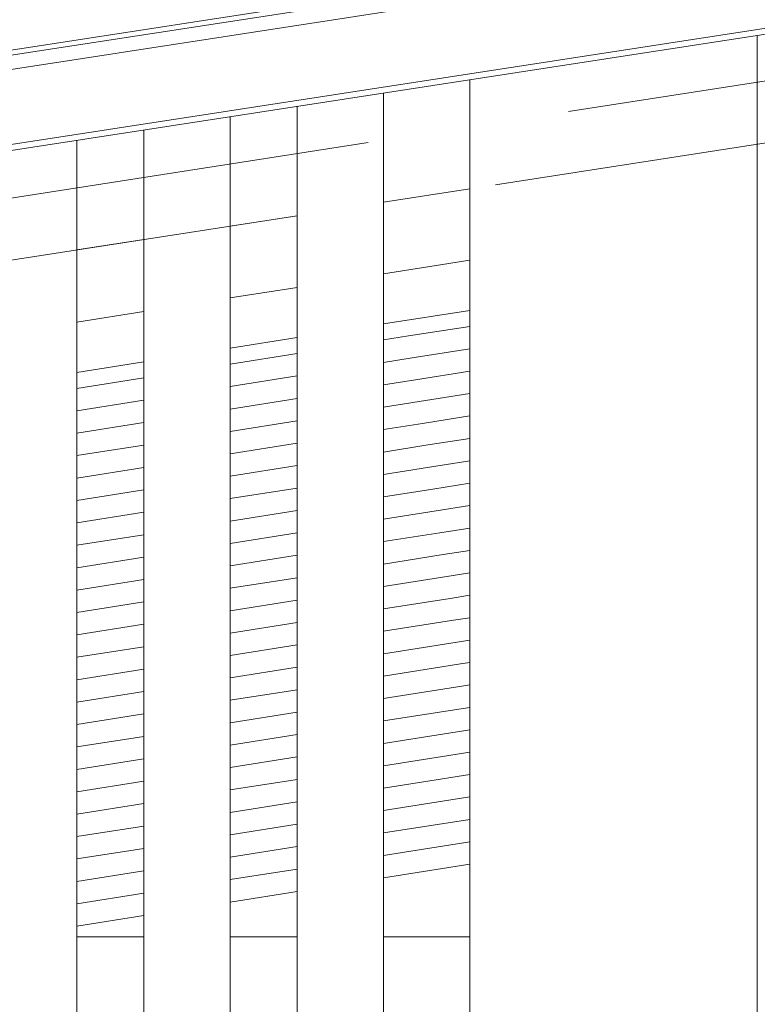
# Model space of a CAD drawing. Header units: millimetres. Extents: x -65 to 293624, y -1905 to 31061.
# Tile 162 of 256: x 108522 to 108907, y 21566 to 22080. Entities that reach past the tile are written whole.
import ezdxf

# ---------------------------------------------------------------- set-up
doc = ezdxf.new("R2010")
doc.units = ezdxf.units.MM
doc.header["$MEASUREMENT"] = 0
doc.linetypes.add('Hidden Line', pattern=[317.5, 211.666667, -105.833333])
for name, color, linetype in [('00 2D joon.AR', 7, 'Continuous'), ('1232 Välisseinad.AR', 7, 'Continuous'), ('1236 Katuslaed.AR', 7, 'Continuous'), ('1245 Sisehoovi varjestus.AR', 7, 'Continuous'), ('1248 Vihmaveerennid.AR', 7, 'Continuous'), ('1253 Terrassipostid.AR', 7, 'Continuous'), ('1263 Katuse alusserv.AR', 7, 'Continuous')]:
    doc.layers.add(name, color=color, linetype=linetype)
pattern_1 = [(180, (20443.1, 12361.43), (0, 500), []), (90, (20443.1, 12361.4), (-1000, 3e-10), [500, -500]), (90, (19943.1, 12861.4), (-1000, 3e-10), [500, -500])]
pattern_2 = [(180, (20443.1, 12361.43), (0, 500), []), (90, (20443.1, 12361.4), (1000, 3e-09), [500, -500]), (90, (19943.1, 12861.4), (1000, 3e-09), [500, -500])]

# ---------------------------------------------------------------- blocks, each defined once
blk = doc.blocks.new('Section Element_1058_3', base_point=(20443.11, 12361.43))
at = {"layer": '1253 Terrassipostid.AR', "color": 7, "linetype": 'Continuous', "lineweight": 13}
for p, q in [((108906.86, 22072.04), (108906.86, 16341.43)), ((108756.86, 16346.43), (108756.86, 22048.9))]:
    blk.add_line(p, q, dxfattribs=at)
blk = doc.blocks.new('Section Element_1119_3', base_point=(20443.11, 12361.43))
at = {"layer": '1232 Välisseinad.AR', "linetype": 'Continuous', "lineweight": 0, "true_color": 0x000000}
h = blk.add_hatch(dxfattribs=at)
h.set_pattern_fill('Plokk_Panel_100x50_0003', color=178, style=0, pattern_type=2)
h.set_pattern_definition(pattern_2)
h.paths.add_polyline_path([(108906.86, 22015.19), (108906.86, 21986.52), (108906.87, 21986.52), (108906.87, 22015.19)])
h = blk.add_hatch(dxfattribs=at)
h.set_pattern_fill('Plokk_Panel_100x50_0003', color=178, style=0, pattern_type=2)
h.set_pattern_definition(pattern_2)
h.paths.add_polyline_path([(108906.86, 22015.19), (108906.86, 21986.52), (108906.87, 21986.52), (108906.87, 22015.19)])
h = blk.add_hatch(dxfattribs=at)
h.set_pattern_fill('Plokk_Panel_100x50_0003', color=178, style=0, pattern_type=2)
h.set_pattern_definition(pattern_1)
h.paths.add_polyline_path([(108756.83, 21991.9), (108756.83, 21962.82), (108756.86, 21962.82), (108756.86, 21991.9)])
h = blk.add_hatch(dxfattribs=at)
h.set_pattern_fill('Plokk_Panel_100x50_0003', color=178, style=0, pattern_type=2)
h.set_pattern_definition(pattern_1)
h.paths.add_polyline_path([(108756.83, 21991.9), (108756.83, 21962.82), (108756.86, 21962.82), (108756.86, 21991.9)])
at = {"layer": '1232 Välisseinad.AR', "color": 7, "linetype": 'Continuous', "lineweight": 13}
blk.add_line((108631.88, 21619.67), (108631.88, 21601.43), dxfattribs=at)
blk = doc.blocks.new('Section Element_1428_3', base_point=(20443.11, 12361.43))
at = {"layer": '1248 Vihmaveerennid.AR', "color": 7, "linetype": 'Continuous', "lineweight": 13}
for p, q in [((107570.49, 21918.29), (129117.53, 25242.47)), ((107568.05, 21915.2), (129117.8, 25239.8)), ((107543.87, 21904.09), (115361.89, 23110.22)), ((107539.52, 21861.1), (115361.91, 23067.9)), ((107539.84, 21864.29), (115361.91, 23071.05))]:
    blk.add_line(p, q, dxfattribs=at)
blk = doc.blocks.new('*X1928', base_point=(20443.11, 12361.43))
at = {"layer": '1263 Katuse alusserv.AR', "color": 7, "linetype": 'Continuous', "lineweight": 13}
for p, q in [((108586.85, 21893.31), (108551.85, 21887.78)), ((108586.85, 21893.31), (108551.85, 21887.78)), ((108586.85, 21881.61), (108551.85, 21876.08)), ((108586.85, 21881.61), (108551.85, 21876.08)), ((108586.85, 21869.91), (108551.85, 21864.38)), ((108586.85, 21869.91), (108551.85, 21864.38)), ((108586.85, 21858.21), (108551.85, 21852.68)), ((108586.85, 21858.21), (108551.85, 21852.68)), ((108586.85, 21846.52), (108551.85, 21840.99)), ((108586.85, 21846.52), (108551.85, 21840.99)), ((108586.85, 21834.82), (108551.85, 21829.29)), ((108586.85, 21834.82), (108551.85, 21829.29)), ((108586.85, 21823.12), (108551.85, 21817.59)), ((108586.85, 21823.12), (108551.85, 21817.59)), ((108586.85, 21811.42), (108551.85, 21805.89)), ((108586.85, 21811.42), (108551.85, 21805.89)), ((108586.85, 21799.72), (108551.85, 21794.19)), ((108586.85, 21799.72), (108551.85, 21794.19)), ((108586.85, 21788.03), (108551.85, 21782.5)), ((108586.85, 21788.03), (108551.85, 21782.5)), ((108586.85, 21776.33), (108551.85, 21770.8)), ((108586.85, 21776.33), (108551.85, 21770.8)), ((108586.85, 21764.63), (108551.85, 21759.1)), ((108586.85, 21764.63), (108551.85, 21759.1)), ((108586.85, 21752.93), (108551.85, 21747.4)), ((108586.85, 21752.93), (108551.85, 21747.4)), ((108586.85, 21741.23), (108551.85, 21735.7)), ((108586.85, 21741.23), (108551.85, 21735.7)), ((108586.85, 21729.53), (108551.85, 21724)), ((108586.85, 21729.53), (108551.85, 21724)), ((108586.85, 21717.84), (108551.85, 21712.31)), ((108586.85, 21717.84), (108551.85, 21712.31)), ((108586.85, 21706.14), (108551.85, 21700.61)), ((108586.85, 21706.14), (108551.85, 21700.61)), ((108586.85, 21694.44), (108551.85, 21688.91)), ((108586.85, 21694.44), (108551.85, 21688.91)), ((108586.85, 21682.74), (108551.85, 21677.21)), ((108586.85, 21682.74), (108551.85, 21677.21)), ((108586.85, 21671.04), (108551.85, 21665.51)), ((108586.85, 21671.04), (108551.85, 21665.51)), ((108586.85, 21659.34), (108551.85, 21653.81)), ((108586.85, 21659.34), (108551.85, 21653.81)), ((108586.85, 21647.65), (108551.85, 21642.12)), ((108586.85, 21647.65), (108551.85, 21642.12)), ((108586.85, 21635.95), (108551.85, 21630.42)), ((108586.85, 21635.95), (108551.85, 21630.42)), ((108586.85, 21624.25), (108551.85, 21618.72)), ((108586.85, 21624.25), (108551.85, 21618.72))]:
    blk.add_line(p, q, dxfattribs=at)
blk = doc.blocks.new('*X1929', base_point=(20443.11, 12361.43))
at = {"layer": '1263 Katuse alusserv.AR', "color": 7, "linetype": 'Continuous', "lineweight": 13}
for p, q in [((108586.85, 21893.31), (108551.85, 21887.78)), ((108586.85, 21893.31), (108551.85, 21887.78)), ((108586.85, 21881.61), (108551.85, 21876.08)), ((108586.85, 21881.61), (108551.85, 21876.08)), ((108586.85, 21869.91), (108551.85, 21864.38)), ((108586.85, 21869.91), (108551.85, 21864.38)), ((108586.85, 21858.21), (108551.85, 21852.68)), ((108586.85, 21858.21), (108551.85, 21852.68)), ((108586.85, 21846.52), (108551.85, 21840.99)), ((108586.85, 21846.52), (108551.85, 21840.99)), ((108586.85, 21834.82), (108551.85, 21829.29)), ((108586.85, 21834.82), (108551.85, 21829.29)), ((108586.85, 21823.12), (108551.85, 21817.59)), ((108586.85, 21823.12), (108551.85, 21817.59)), ((108586.85, 21811.42), (108551.85, 21805.89)), ((108586.85, 21811.42), (108551.85, 21805.89)), ((108586.85, 21799.72), (108551.85, 21794.19)), ((108586.85, 21799.72), (108551.85, 21794.19)), ((108586.85, 21788.03), (108551.85, 21782.5)), ((108586.85, 21788.03), (108551.85, 21782.5)), ((108586.85, 21776.33), (108551.85, 21770.8)), ((108586.85, 21776.33), (108551.85, 21770.8)), ((108586.85, 21764.63), (108551.85, 21759.1)), ((108586.85, 21764.63), (108551.85, 21759.1)), ((108586.85, 21752.93), (108551.85, 21747.4)), ((108586.85, 21752.93), (108551.85, 21747.4)), ((108586.85, 21741.23), (108551.85, 21735.7)), ((108586.85, 21741.23), (108551.85, 21735.7)), ((108586.85, 21729.53), (108551.85, 21724)), ((108586.85, 21729.53), (108551.85, 21724)), ((108586.85, 21717.84), (108551.85, 21712.31)), ((108586.85, 21717.84), (108551.85, 21712.31)), ((108586.85, 21706.14), (108551.85, 21700.61)), ((108586.85, 21706.14), (108551.85, 21700.61)), ((108586.85, 21694.44), (108551.85, 21688.91)), ((108586.85, 21694.44), (108551.85, 21688.91)), ((108586.85, 21682.74), (108551.85, 21677.21)), ((108586.85, 21682.74), (108551.85, 21677.21)), ((108586.85, 21671.04), (108551.85, 21665.51)), ((108586.85, 21671.04), (108551.85, 21665.51)), ((108586.85, 21659.34), (108551.85, 21653.81)), ((108586.85, 21659.34), (108551.85, 21653.81)), ((108586.85, 21647.65), (108551.85, 21642.12)), ((108586.85, 21647.65), (108551.85, 21642.12)), ((108586.85, 21635.95), (108551.85, 21630.42)), ((108586.85, 21635.95), (108551.85, 21630.42)), ((108586.85, 21624.25), (108551.85, 21618.72)), ((108586.85, 21624.25), (108551.85, 21618.72))]:
    blk.add_line(p, q, dxfattribs=at)
blk = doc.blocks.new('*X1930', base_point=(20443.11, 12361.43))
at = {"layer": '1263 Katuse alusserv.AR', "color": 7, "linetype": 'Continuous', "lineweight": 13}
for p, q in [((108666.85, 21905.95), (108631.85, 21900.42)), ((108666.85, 21905.95), (108631.85, 21900.42)), ((108666.85, 21894.25), (108631.85, 21888.72)), ((108666.85, 21894.25), (108631.85, 21888.72)), ((108666.85, 21882.55), (108631.85, 21877.02)), ((108666.85, 21882.55), (108631.85, 21877.02)), ((108666.85, 21870.86), (108631.85, 21865.32)), ((108666.85, 21870.86), (108631.85, 21865.32)), ((108666.85, 21859.16), (108631.85, 21853.63)), ((108666.85, 21859.16), (108631.85, 21853.63)), ((108666.85, 21847.46), (108631.85, 21841.93)), ((108666.85, 21847.46), (108631.85, 21841.93)), ((108666.85, 21835.76), (108631.85, 21830.23)), ((108666.85, 21835.76), (108631.85, 21830.23)), ((108666.85, 21824.06), (108631.85, 21818.53)), ((108666.85, 21824.06), (108631.85, 21818.53)), ((108666.85, 21812.36), (108631.85, 21806.83)), ((108666.85, 21812.36), (108631.85, 21806.83)), ((108666.85, 21800.67), (108631.85, 21795.14)), ((108666.85, 21800.67), (108631.85, 21795.14)), ((108666.85, 21788.97), (108631.85, 21783.44)), ((108666.85, 21788.97), (108631.85, 21783.44)), ((108666.85, 21777.27), (108631.85, 21771.74)), ((108666.85, 21777.27), (108631.85, 21771.74)), ((108666.85, 21765.57), (108631.85, 21760.04)), ((108666.85, 21765.57), (108631.85, 21760.04)), ((108666.85, 21753.87), (108631.85, 21748.34)), ((108666.85, 21753.87), (108631.85, 21748.34)), ((108666.85, 21742.17), (108631.85, 21736.64)), ((108666.85, 21742.17), (108631.85, 21736.64)), ((108666.85, 21730.48), (108631.85, 21724.95)), ((108666.85, 21730.48), (108631.85, 21724.95)), ((108666.85, 21718.78), (108631.85, 21713.25)), ((108666.85, 21718.78), (108631.85, 21713.25)), ((108666.85, 21707.08), (108631.85, 21701.55)), ((108666.85, 21707.08), (108631.85, 21701.55)), ((108666.85, 21695.38), (108631.85, 21689.85)), ((108666.85, 21695.38), (108631.85, 21689.85)), ((108666.85, 21683.68), (108631.85, 21678.15)), ((108666.85, 21683.68), (108631.85, 21678.15)), ((108666.85, 21671.98), (108631.85, 21666.45)), ((108666.85, 21671.98), (108631.85, 21666.45)), ((108666.85, 21660.29), (108631.85, 21654.76)), ((108666.85, 21660.29), (108631.85, 21654.76)), ((108666.85, 21648.59), (108631.85, 21643.06)), ((108666.85, 21648.59), (108631.85, 21643.06)), ((108666.85, 21636.89), (108631.85, 21631.36)), ((108666.85, 21636.89), (108631.85, 21631.36))]:
    blk.add_line(p, q, dxfattribs=at)
blk = doc.blocks.new('*X1931', base_point=(20443.11, 12361.43))
at = {"layer": '1263 Katuse alusserv.AR', "color": 7, "linetype": 'Continuous', "lineweight": 13}
for p, q in [((108666.85, 21905.95), (108631.85, 21900.42)), ((108666.85, 21905.95), (108631.85, 21900.42)), ((108666.85, 21894.25), (108631.85, 21888.72)), ((108666.85, 21894.25), (108631.85, 21888.72)), ((108666.85, 21882.55), (108631.85, 21877.02)), ((108666.85, 21882.55), (108631.85, 21877.02)), ((108666.85, 21870.86), (108631.85, 21865.32)), ((108666.85, 21870.86), (108631.85, 21865.32)), ((108666.85, 21859.16), (108631.85, 21853.63)), ((108666.85, 21859.16), (108631.85, 21853.63)), ((108666.85, 21847.46), (108631.85, 21841.93)), ((108666.85, 21847.46), (108631.85, 21841.93)), ((108666.85, 21835.76), (108631.85, 21830.23)), ((108666.85, 21835.76), (108631.85, 21830.23)), ((108666.85, 21824.06), (108631.85, 21818.53)), ((108666.85, 21824.06), (108631.85, 21818.53)), ((108666.85, 21812.36), (108631.85, 21806.83)), ((108666.85, 21812.36), (108631.85, 21806.83)), ((108666.85, 21800.67), (108631.85, 21795.14)), ((108666.85, 21800.67), (108631.85, 21795.14)), ((108666.85, 21788.97), (108631.85, 21783.44)), ((108666.85, 21788.97), (108631.85, 21783.44)), ((108666.85, 21777.27), (108631.85, 21771.74)), ((108666.85, 21777.27), (108631.85, 21771.74)), ((108666.85, 21765.57), (108631.85, 21760.04)), ((108666.85, 21765.57), (108631.85, 21760.04)), ((108666.85, 21753.87), (108631.85, 21748.34)), ((108666.85, 21753.87), (108631.85, 21748.34)), ((108666.85, 21742.17), (108631.85, 21736.64)), ((108666.85, 21742.17), (108631.85, 21736.64)), ((108666.85, 21730.48), (108631.85, 21724.95)), ((108666.85, 21730.48), (108631.85, 21724.95)), ((108666.85, 21718.78), (108631.85, 21713.25)), ((108666.85, 21718.78), (108631.85, 21713.25)), ((108666.85, 21707.08), (108631.85, 21701.55)), ((108666.85, 21707.08), (108631.85, 21701.55)), ((108666.85, 21695.38), (108631.85, 21689.85)), ((108666.85, 21695.38), (108631.85, 21689.85)), ((108666.85, 21683.68), (108631.85, 21678.15)), ((108666.85, 21683.68), (108631.85, 21678.15)), ((108666.85, 21671.98), (108631.85, 21666.45)), ((108666.85, 21671.98), (108631.85, 21666.45)), ((108666.85, 21660.29), (108631.85, 21654.76)), ((108666.85, 21660.29), (108631.85, 21654.76)), ((108666.85, 21648.59), (108631.85, 21643.06)), ((108666.85, 21648.59), (108631.85, 21643.06)), ((108666.85, 21636.89), (108631.85, 21631.36)), ((108666.85, 21636.89), (108631.85, 21631.36))]:
    blk.add_line(p, q, dxfattribs=at)
blk = doc.blocks.new('*X1932', base_point=(20443.11, 12361.43))
at = {"layer": '1263 Katuse alusserv.AR', "color": 7, "linetype": 'Continuous', "lineweight": 13}
for p, q in [((108756.86, 21920.17), (108724.96, 21915.13)), ((108756.86, 21920.17), (108724.96, 21915.13)), ((108724.96, 21915.13), (108711.85, 21913.06)), ((108724.96, 21915.13), (108711.85, 21913.06)), ((108756.86, 21908.47), (108726.77, 21903.72)), ((108756.86, 21908.47), (108726.77, 21903.72)), ((108726.77, 21903.72), (108711.85, 21901.36)), ((108726.77, 21903.72), (108711.85, 21901.36)), ((108756.86, 21896.77), (108728.57, 21892.3)), ((108756.86, 21896.77), (108728.57, 21892.3)), ((108728.57, 21892.3), (108711.85, 21889.66)), ((108728.57, 21892.3), (108711.85, 21889.66)), ((108756.86, 21885.08), (108730.37, 21880.89)), ((108756.86, 21885.08), (108730.37, 21880.89)), ((108730.37, 21880.89), (108711.85, 21877.97)), ((108730.37, 21880.89), (108711.85, 21877.97)), ((108756.86, 21873.38), (108732.18, 21869.48)), ((108756.86, 21873.38), (108732.18, 21869.48)), ((108732.18, 21869.48), (108711.85, 21866.27)), ((108732.18, 21869.48), (108711.85, 21866.27)), ((108756.86, 21861.68), (108733.98, 21858.06)), ((108756.86, 21861.68), (108733.98, 21858.06)), ((108733.98, 21858.06), (108711.85, 21854.57)), ((108733.98, 21858.06), (108711.85, 21854.57)), ((108756.86, 21849.98), (108735.78, 21846.65)), ((108756.86, 21849.98), (108735.78, 21846.65)), ((108735.78, 21846.65), (108711.85, 21842.87)), ((108735.78, 21846.65), (108711.85, 21842.87)), ((108737.59, 21835.24), (108711.85, 21831.17)), ((108737.59, 21835.24), (108711.85, 21831.17)), ((108756.86, 21838.28), (108737.59, 21835.24)), ((108756.86, 21838.28), (108737.59, 21835.24)), ((108739.39, 21823.82), (108711.85, 21819.47)), ((108739.39, 21823.82), (108711.85, 21819.47)), ((108756.86, 21826.58), (108739.39, 21823.82)), ((108756.86, 21826.58), (108739.39, 21823.82)), ((108756.86, 21814.89), (108741.19, 21812.41)), ((108756.86, 21814.89), (108741.19, 21812.41)), ((108741.19, 21812.41), (108711.85, 21807.78)), ((108741.19, 21812.41), (108711.85, 21807.78)), ((108756.86, 21803.19), (108743, 21801)), ((108756.86, 21803.19), (108743, 21801)), ((108743, 21801), (108711.85, 21796.08)), ((108743, 21801), (108711.85, 21796.08)), ((108744.8, 21789.58), (108711.85, 21784.38)), ((108744.8, 21789.58), (108711.85, 21784.38)), ((108756.86, 21791.49), (108744.8, 21789.58)), ((108756.86, 21791.49), (108744.8, 21789.58)), ((108746.6, 21778.17), (108711.85, 21772.68)), ((108746.6, 21778.17), (108711.85, 21772.68)), ((108756.86, 21779.79), (108746.6, 21778.17)), ((108756.86, 21779.79), (108746.6, 21778.17)), ((108748.41, 21766.76), (108711.85, 21760.98)), ((108748.41, 21766.76), (108711.85, 21760.98)), ((108756.86, 21768.09), (108748.41, 21766.76)), ((108756.86, 21768.09), (108748.41, 21766.76)), ((108750.21, 21755.34), (108711.85, 21749.28)), ((108750.21, 21755.34), (108711.85, 21749.28)), ((108756.86, 21756.4), (108750.21, 21755.34)), ((108756.86, 21756.4), (108750.21, 21755.34)), ((108752.01, 21743.93), (108711.85, 21737.59)), ((108752.01, 21743.93), (108711.85, 21737.59)), ((108756.86, 21744.7), (108752.01, 21743.93)), ((108756.86, 21744.7), (108752.01, 21743.93)), ((108753.82, 21732.52), (108711.85, 21725.89)), ((108753.82, 21732.52), (108711.85, 21725.89)), ((108756.86, 21733), (108753.82, 21732.52)), ((108756.86, 21733), (108753.82, 21732.52)), ((108755.62, 21721.1), (108711.85, 21714.19)), ((108755.62, 21721.1), (108711.85, 21714.19)), ((108756.86, 21721.3), (108755.62, 21721.1)), ((108756.86, 21721.3), (108755.62, 21721.1)), ((108756.86, 21709.6), (108711.85, 21702.49)), ((108756.86, 21709.6), (108711.85, 21702.49)), ((108756.86, 21697.9), (108711.85, 21690.79)), ((108756.86, 21697.9), (108711.85, 21690.79)), ((108756.86, 21686.21), (108711.85, 21679.09)), ((108756.86, 21686.21), (108711.85, 21679.09)), ((108756.86, 21674.51), (108711.85, 21667.4)), ((108756.86, 21674.51), (108711.85, 21667.4)), ((108756.86, 21662.81), (108711.85, 21655.7)), ((108756.86, 21662.81), (108711.85, 21655.7)), ((108756.86, 21651.11), (108711.85, 21644)), ((108756.86, 21651.11), (108711.85, 21644))]:
    blk.add_line(p, q, dxfattribs=at)
blk = doc.blocks.new('*X1933', base_point=(20443.11, 12361.43))
at = {"layer": '1263 Katuse alusserv.AR', "color": 7, "linetype": 'Continuous', "lineweight": 13}
for p, q in [((108756.86, 21920.17), (108724.96, 21915.13)), ((108756.86, 21920.17), (108724.96, 21915.13)), ((108724.96, 21915.13), (108711.85, 21913.06)), ((108724.96, 21915.13), (108711.85, 21913.06)), ((108756.86, 21908.47), (108726.77, 21903.72)), ((108756.86, 21908.47), (108726.77, 21903.72)), ((108726.77, 21903.72), (108711.85, 21901.36)), ((108726.77, 21903.72), (108711.85, 21901.36)), ((108756.86, 21896.77), (108728.57, 21892.3)), ((108756.86, 21896.77), (108728.57, 21892.3)), ((108728.57, 21892.3), (108711.85, 21889.66)), ((108728.57, 21892.3), (108711.85, 21889.66)), ((108756.86, 21885.08), (108730.37, 21880.89)), ((108756.86, 21885.08), (108730.37, 21880.89)), ((108730.37, 21880.89), (108711.85, 21877.97)), ((108730.37, 21880.89), (108711.85, 21877.97)), ((108756.86, 21873.38), (108732.18, 21869.48)), ((108756.86, 21873.38), (108732.18, 21869.48)), ((108732.18, 21869.48), (108711.85, 21866.27)), ((108732.18, 21869.48), (108711.85, 21866.27)), ((108756.86, 21861.68), (108733.98, 21858.06)), ((108756.86, 21861.68), (108733.98, 21858.06)), ((108733.98, 21858.06), (108711.85, 21854.57)), ((108733.98, 21858.06), (108711.85, 21854.57)), ((108756.86, 21849.98), (108735.78, 21846.65)), ((108756.86, 21849.98), (108735.78, 21846.65)), ((108735.78, 21846.65), (108711.85, 21842.87)), ((108735.78, 21846.65), (108711.85, 21842.87)), ((108737.59, 21835.24), (108711.85, 21831.17)), ((108737.59, 21835.24), (108711.85, 21831.17)), ((108756.86, 21838.28), (108737.59, 21835.24)), ((108756.86, 21838.28), (108737.59, 21835.24)), ((108739.39, 21823.82), (108711.85, 21819.47)), ((108739.39, 21823.82), (108711.85, 21819.47)), ((108756.86, 21826.58), (108739.39, 21823.82)), ((108756.86, 21826.58), (108739.39, 21823.82)), ((108756.86, 21814.89), (108741.19, 21812.41)), ((108756.86, 21814.89), (108741.19, 21812.41)), ((108741.19, 21812.41), (108711.85, 21807.78)), ((108741.19, 21812.41), (108711.85, 21807.78)), ((108756.86, 21803.19), (108743, 21801)), ((108756.86, 21803.19), (108743, 21801)), ((108743, 21801), (108711.85, 21796.08)), ((108743, 21801), (108711.85, 21796.08)), ((108744.8, 21789.58), (108711.85, 21784.38)), ((108744.8, 21789.58), (108711.85, 21784.38)), ((108756.86, 21791.49), (108744.8, 21789.58)), ((108756.86, 21791.49), (108744.8, 21789.58)), ((108746.6, 21778.17), (108711.85, 21772.68)), ((108746.6, 21778.17), (108711.85, 21772.68)), ((108756.86, 21779.79), (108746.6, 21778.17)), ((108756.86, 21779.79), (108746.6, 21778.17)), ((108748.41, 21766.76), (108711.85, 21760.98)), ((108748.41, 21766.76), (108711.85, 21760.98)), ((108756.86, 21768.09), (108748.41, 21766.76)), ((108756.86, 21768.09), (108748.41, 21766.76)), ((108750.21, 21755.34), (108711.85, 21749.28)), ((108750.21, 21755.34), (108711.85, 21749.28)), ((108756.86, 21756.4), (108750.21, 21755.34)), ((108756.86, 21756.4), (108750.21, 21755.34)), ((108752.01, 21743.93), (108711.85, 21737.59)), ((108752.01, 21743.93), (108711.85, 21737.59)), ((108756.86, 21744.7), (108752.01, 21743.93)), ((108756.86, 21744.7), (108752.01, 21743.93)), ((108753.82, 21732.52), (108711.85, 21725.89)), ((108753.82, 21732.52), (108711.85, 21725.89)), ((108756.86, 21733), (108753.82, 21732.52)), ((108756.86, 21733), (108753.82, 21732.52)), ((108755.62, 21721.1), (108711.85, 21714.19)), ((108755.62, 21721.1), (108711.85, 21714.19)), ((108756.86, 21721.3), (108755.62, 21721.1)), ((108756.86, 21721.3), (108755.62, 21721.1)), ((108756.86, 21709.6), (108711.85, 21702.49)), ((108756.86, 21709.6), (108711.85, 21702.49)), ((108756.86, 21697.9), (108711.85, 21690.79)), ((108756.86, 21697.9), (108711.85, 21690.79)), ((108756.86, 21686.21), (108711.85, 21679.09)), ((108756.86, 21686.21), (108711.85, 21679.09)), ((108756.86, 21674.51), (108711.85, 21667.4)), ((108756.86, 21674.51), (108711.85, 21667.4)), ((108756.86, 21662.81), (108711.85, 21655.7)), ((108756.86, 21662.81), (108711.85, 21655.7)), ((108756.86, 21651.11), (108711.85, 21644)), ((108756.86, 21651.11), (108711.85, 21644))]:
    blk.add_line(p, q, dxfattribs=at)
blk = doc.blocks.new('*X1934', base_point=(20443.11, 12361.43))
at = {"layer": '1263 Katuse alusserv.AR', "color": 7, "linetype": 'Continuous', "lineweight": 13}
for p, q in [((108906.87, 21943.87), (108906.86, 21943.87)), ((108906.87, 21943.87), (108906.86, 21943.87)), ((108906.87, 21932.17), (108906.86, 21932.17)), ((108906.87, 21932.17), (108906.86, 21932.17)), ((108906.87, 21920.48), (108906.86, 21920.47)), ((108906.87, 21920.48), (108906.86, 21920.47)), ((108906.87, 21908.78), (108906.86, 21908.78)), ((108906.87, 21908.78), (108906.86, 21908.78)), ((108906.87, 21897.08), (108906.86, 21897.08)), ((108906.87, 21897.08), (108906.86, 21897.08)), ((108906.87, 21885.38), (108906.86, 21885.38)), ((108906.87, 21885.38), (108906.86, 21885.38)), ((108906.87, 21873.68), (108906.86, 21873.68)), ((108906.87, 21873.68), (108906.86, 21873.68)), ((108906.87, 21861.99), (108906.86, 21861.98)), ((108906.87, 21861.99), (108906.86, 21861.98)), ((108906.87, 21850.29), (108906.86, 21850.29)), ((108906.87, 21850.29), (108906.86, 21850.29)), ((108906.87, 21838.59), (108906.86, 21838.59)), ((108906.87, 21838.59), (108906.86, 21838.59)), ((108906.87, 21826.89), (108906.86, 21826.89)), ((108906.87, 21826.89), (108906.86, 21826.89)), ((108906.87, 21815.19), (108906.86, 21815.19)), ((108906.87, 21815.19), (108906.86, 21815.19)), ((108906.87, 21803.49), (108906.86, 21803.49)), ((108906.87, 21803.49), (108906.86, 21803.49)), ((108906.87, 21791.8), (108906.86, 21791.79)), ((108906.87, 21791.8), (108906.86, 21791.79)), ((108906.87, 21780.1), (108906.86, 21780.1)), ((108906.87, 21780.1), (108906.86, 21780.1)), ((108906.87, 21768.4), (108906.86, 21768.4)), ((108906.87, 21768.4), (108906.86, 21768.4)), ((108906.87, 21756.7), (108906.86, 21756.7)), ((108906.87, 21756.7), (108906.86, 21756.7)), ((108906.87, 21745), (108906.86, 21745)), ((108906.87, 21745), (108906.86, 21745)), ((108906.87, 21733.3), (108906.86, 21733.3)), ((108906.87, 21733.3), (108906.86, 21733.3)), ((108906.87, 21721.61), (108906.86, 21721.6)), ((108906.87, 21721.61), (108906.86, 21721.6)), ((108906.87, 21709.91), (108906.86, 21709.91)), ((108906.87, 21709.91), (108906.86, 21709.91)), ((108906.87, 21698.21), (108906.86, 21698.21)), ((108906.87, 21698.21), (108906.86, 21698.21))]:
    blk.add_line(p, q, dxfattribs=at)
blk = doc.blocks.new('*X1935', base_point=(20443.11, 12361.43))
at = {"layer": '1263 Katuse alusserv.AR', "color": 7, "linetype": 'Continuous', "lineweight": 13}
for p, q in [((108906.87, 21943.87), (108906.86, 21943.87)), ((108906.87, 21943.87), (108906.86, 21943.87)), ((108906.87, 21932.17), (108906.86, 21932.17)), ((108906.87, 21932.17), (108906.86, 21932.17)), ((108906.87, 21920.48), (108906.86, 21920.47)), ((108906.87, 21920.48), (108906.86, 21920.47)), ((108906.87, 21908.78), (108906.86, 21908.78)), ((108906.87, 21908.78), (108906.86, 21908.78)), ((108906.87, 21897.08), (108906.86, 21897.08)), ((108906.87, 21897.08), (108906.86, 21897.08)), ((108906.87, 21885.38), (108906.86, 21885.38)), ((108906.87, 21885.38), (108906.86, 21885.38)), ((108906.87, 21873.68), (108906.86, 21873.68)), ((108906.87, 21873.68), (108906.86, 21873.68)), ((108906.87, 21861.99), (108906.86, 21861.98)), ((108906.87, 21861.99), (108906.86, 21861.98)), ((108906.87, 21850.29), (108906.86, 21850.29)), ((108906.87, 21850.29), (108906.86, 21850.29)), ((108906.87, 21838.59), (108906.86, 21838.59)), ((108906.87, 21838.59), (108906.86, 21838.59)), ((108906.87, 21826.89), (108906.86, 21826.89)), ((108906.87, 21826.89), (108906.86, 21826.89)), ((108906.87, 21815.19), (108906.86, 21815.19)), ((108906.87, 21815.19), (108906.86, 21815.19)), ((108906.87, 21803.49), (108906.86, 21803.49)), ((108906.87, 21803.49), (108906.86, 21803.49)), ((108906.87, 21791.8), (108906.86, 21791.79)), ((108906.87, 21791.8), (108906.86, 21791.79)), ((108906.87, 21780.1), (108906.86, 21780.1)), ((108906.87, 21780.1), (108906.86, 21780.1)), ((108906.87, 21768.4), (108906.86, 21768.4)), ((108906.87, 21768.4), (108906.86, 21768.4)), ((108906.87, 21756.7), (108906.86, 21756.7)), ((108906.87, 21756.7), (108906.86, 21756.7)), ((108906.87, 21745), (108906.86, 21745)), ((108906.87, 21745), (108906.86, 21745)), ((108906.87, 21733.3), (108906.86, 21733.3)), ((108906.87, 21733.3), (108906.86, 21733.3)), ((108906.87, 21721.61), (108906.86, 21721.6)), ((108906.87, 21721.61), (108906.86, 21721.6)), ((108906.87, 21709.91), (108906.86, 21709.91)), ((108906.87, 21709.91), (108906.86, 21709.91)), ((108906.87, 21698.21), (108906.86, 21698.21)), ((108906.87, 21698.21), (108906.86, 21698.21))]:
    blk.add_line(p, q, dxfattribs=at)
blk = doc.blocks.new('Section Element_1680_3', base_point=(20443.11, 12361.43))
at = {"layer": '1263 Katuse alusserv.AR', "color": 7, "linetype": 'Continuous', "lineweight": 13}
for p, q in [((108711.85, 21632.3), (108756.87, 21639.41)), ((108631.85, 21619.66), (108666.85, 21625.19)), ((108551.85, 21607.02), (108586.85, 21612.55))]:
    blk.add_line(p, q, dxfattribs=at)
at = {"layer": '1263 Katuse alusserv.AR', "lineweight": 0}
for name in ['*X1934', '*X1935', '*X1932', '*X1933', '*X1930', '*X1931', '*X1928', '*X1929']:
    blk.add_blockref(name, (20443.11, 12361.43), dxfattribs=at)
blk = doc.blocks.new('Section Element_1905_3', base_point=(20443.11, 12361.43))
at = {"layer": '1245 Sisehoovi varjestus.AR', "color": 7, "linetype": 'Continuous', "lineweight": 13}
for p, q in [((108586.85, 21601.43), (108551.85, 21601.43)), ((108666.85, 21601.43), (108631.85, 21601.43)), ((108756.83, 21601.43), (108711.85, 21601.43)), ((108756.83, 21556.43), (108756.83, 21601.43))]:
    blk.add_line(p, q, dxfattribs=at)
blk = doc.blocks.new('Section Element_1953_3', base_point=(20443.11, 12361.43))
at = {"layer": '1245 Sisehoovi varjestus.AR', "color": 7, "linetype": 'Continuous', "lineweight": 13}
for p, q in [((108756.83, 21954.72), (108756.83, 21991.9)), ((108756.83, 21954.72), (108711.85, 21947.61)), ((108756.83, 21928.52), (108756.83, 21954.72)), ((108666.85, 21940.5), (108631.85, 21934.97)), ((108586.85, 21927.86), (108551.85, 21922.33)), ((108756.83, 21928.52), (108711.85, 21921.41)), ((108666.85, 21914.3), (108631.85, 21908.77)), ((108586.85, 21901.66), (108551.85, 21896.13))]:
    blk.add_line(p, q, dxfattribs=at)
blk = doc.blocks.new('Section Element_3000_3', base_point=(20443.11, 12361.43))
at = {"layer": '1236 Katuslaed.AR', "color": 7, "linetype": 'Continuous', "lineweight": 13}
for p, q in [((108756.86, 21991.9), (108711.85, 21984.91)), ((108666.85, 21977.93), (108631.85, 21972.5)), ((108586.85, 21965.51), (108551.85, 21960.08))]:
    blk.add_line(p, q, dxfattribs=at)
blk = doc.blocks.new('Section Element_3049_3', base_point=(20443.11, 12361.43))
at = {"layer": '1245 Sisehoovi varjestus.AR', "color": 7, "linetype": 'Continuous', "lineweight": 13}
blk.add_line((108551.85, 19956.43), (108551.85, 22017.27), dxfattribs=at)
blk = doc.blocks.new('Section Element_3050_3', base_point=(20443.11, 12361.43))
at = {"layer": '1245 Sisehoovi varjestus.AR', "color": 7, "linetype": 'Continuous', "lineweight": 13}
for p, q in [((108631.85, 19956.43), (108631.85, 22029.62)), ((108586.85, 19956.43), (108586.85, 22022.67))]:
    blk.add_line(p, q, dxfattribs=at)
blk = doc.blocks.new('Section Element_3051_3', base_point=(20443.11, 12361.43))
at = {"layer": '1245 Sisehoovi varjestus.AR', "color": 7, "linetype": 'Continuous', "lineweight": 13}
for p, q in [((108711.85, 19956.43), (108711.85, 22041.96)), ((108666.85, 19956.43), (108666.85, 22035.02))]:
    blk.add_line(p, q, dxfattribs=at)

msp = doc.modelspace()

# ---------------------------------------------------------------- linework, layer by layer
at = {"layer": '00 2D joon.AR', "color": 41, "linetype": 'Hidden Line', "lineweight": 13, "true_color": 0xffeda8, "flags": 128}
msp.add_lwpolyline([(107541.94, 21835.68), (107546.85, 21804.06), (129116.9, 25152.59), (129111.99, 25184.21)], close=True, dxfattribs=at)

# ---------------------------------------------------------------- block references
at = {"layer": '1232 Välisseinad.AR', "lineweight": 0}
msp.add_blockref('Section Element_1119_3', (20443.11, 12361.43), dxfattribs=at)
at = {"layer": '1236 Katuslaed.AR', "lineweight": 0}
msp.add_blockref('Section Element_3000_3', (20443.11, 12361.43), dxfattribs=at)
at = {"layer": '1245 Sisehoovi varjestus.AR', "lineweight": 0}
for name in ['Section Element_3051_3', 'Section Element_3050_3', 'Section Element_3049_3', 'Section Element_1953_3', 'Section Element_1905_3']:
    msp.add_blockref(name, (20443.11, 12361.43), dxfattribs=at)
at = {"layer": '1248 Vihmaveerennid.AR', "lineweight": 0}
msp.add_blockref('Section Element_1428_3', (20443.11, 12361.43), dxfattribs=at)
at = {"layer": '1253 Terrassipostid.AR', "lineweight": 0}
msp.add_blockref('Section Element_1058_3', (20443.11, 12361.43), dxfattribs=at)
at = {"layer": '1263 Katuse alusserv.AR', "lineweight": 0}
msp.add_blockref('Section Element_1680_3', (20443.11, 12361.43), dxfattribs=at)

doc.saveas('drawing.dxf')
